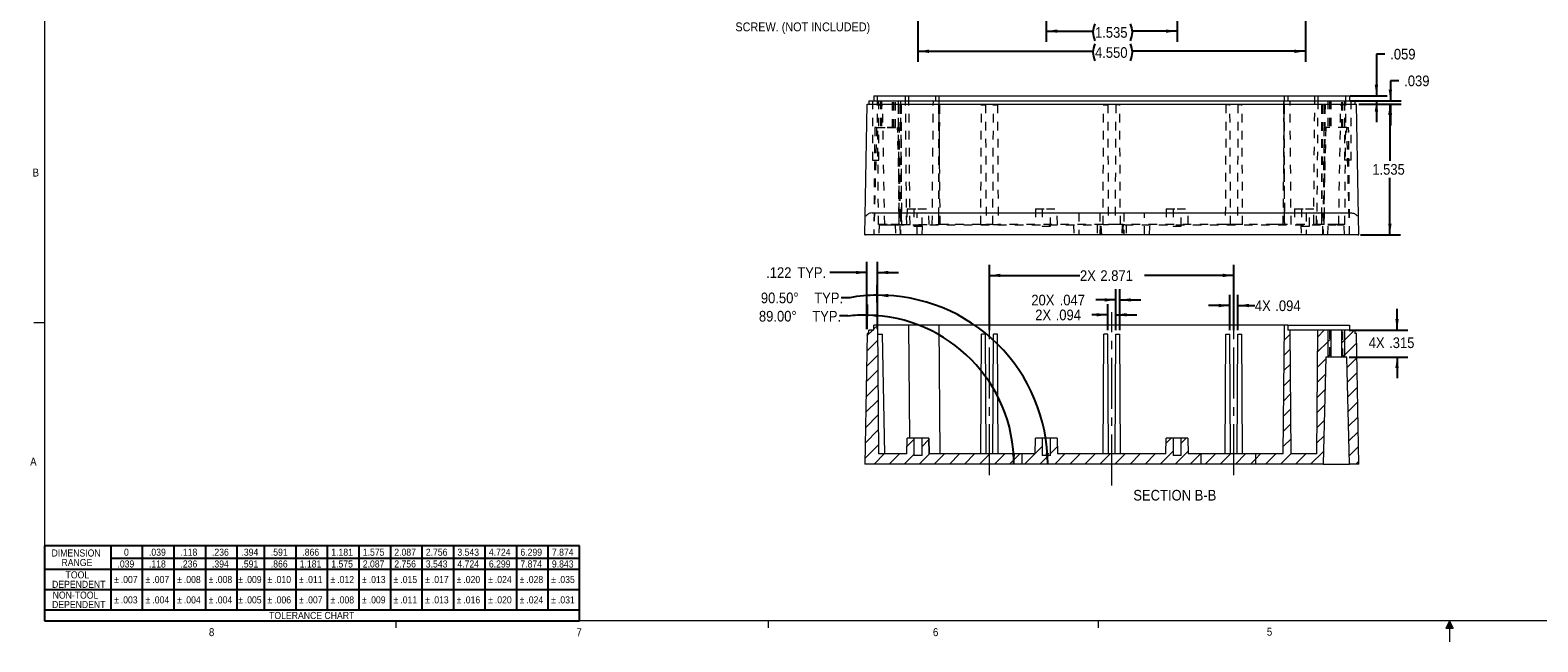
# Model space of a CAD drawing. Header units: inches. Extents: x 0.3 to 33.9, y 0.2 to 21.7.
# Tile 1 of 15: x 0.3 to 18.1, y 0.2 to 7.4. Entities that reach past the tile are written whole.
import ezdxf

# ---------------------------------------------------------------- set-up
doc = ezdxf.new("R2010")
doc.units = ezdxf.units.IN
doc.header["$MEASUREMENT"] = 0
for name, pattern in [('SLD-Center', [0.75, 0.6, -0.05, 0.05, -0.05]), ('SLD-Dashed', [0.075, 0.05, -0.025]), ('SLD-Solid', [0])]:
    doc.linetypes.add(name, pattern=pattern)
doc.layers.add('SLD-0', color=7, linetype='SLD-Solid')
doc.styles.add('SLDTEXTSTYLE1', font='GOTHIC.TTF', dxfattribs={"width": 0.913})
doc.dimstyles.new('SLDDIMSTYLE1', dxfattribs={"dimtxt": 0.125, "dimasz": 0.13, "dimexe": 0, "dimexo": 0.0625, "dimgap": 0.03125, "dimtad": 0, "dimtih": 1, "dimtoh": 1, "dimdec": 3, "dimrnd": 1e-09, "dimzin": 12, "dimdsep": 46, "dimtxsty": 'SLDTEXTSTYLE1', "dimsah": 1, "dimcen": 0.09, "dimadec": 0, "dimazin": 3, "dimtfac": 1, "dimtdec": 3, "dimtofl": 0, "dimtmove": 0, "dimatfit": 3, "dimfxl": 0, "dimfrac": 2, "dimtolj": 1, "dimtzin": 12, "dimarcsym": 0})
doc.dimstyles.new('SLDDIMSTYLE12', dxfattribs={"dimtxt": 0.125, "dimasz": 0.13, "dimexe": 0, "dimexo": 0.0625, "dimgap": 0.03125, "dimtad": 0, "dimtih": 1, "dimtoh": 1, "dimdec": 4, "dimzin": 4, "dimdsep": 46, "dimtxsty": 'SLDTEXTSTYLE1', "dimsah": 1, "dimcen": 0.09, "dimazin": 1, "dimtfac": 1, "dimtofl": 0, "dimtmove": 0, "dimatfit": 3, "dimfxl": 0, "dimfrac": 2, "dimtolj": 1, "dimtzin": 12, "dimarcsym": 0})
doc.dimstyles.new('SLDDIMSTYLE4', dxfattribs={"dimtxt": 0.125, "dimasz": 0.13, "dimexe": 0, "dimexo": 0.0625, "dimgap": 0.03125, "dimtad": 0, "dimtih": 1, "dimtoh": 1, "dimdec": 3, "dimrnd": 1e-09, "dimzin": 12, "dimdsep": 46, "dimtxsty": 'SLDTEXTSTYLE1', "dimsah": 1, "dimcen": 0.09, "dimadec": 0, "dimazin": 3, "dimtfac": 1, "dimtdec": 3, "dimtmove": 0, "dimatfit": 0, "dimfxl": 0, "dimfrac": 2, "dimtolj": 1, "dimtzin": 12, "dimarcsym": 0})
doc.dimstyles.new('SLDDIMSTYLE8', dxfattribs={"dimtxt": 0.125, "dimasz": 0.13, "dimexe": 0, "dimexo": 0.0625, "dimgap": 0.03125, "dimtad": 0, "dimtih": 1, "dimtoh": 1, "dimdec": 3, "dimrnd": 1e-09, "dimzin": 4, "dimdsep": 46, "dimtxsty": 'SLDTEXTSTYLE1', "dimsah": 1, "dimcen": 0.09, "dimadec": 0, "dimazin": 1, "dimtfac": 1, "dimtdec": 3, "dimtofl": 0, "dimtmove": 0, "dimatfit": 3, "dimfxl": 0, "dimfrac": 2, "dimtolj": 1, "dimtzin": 12, "dimarcsym": 0})

# ---------------------------------------------------------------- blocks, each defined once
blk = doc.blocks.new('SW_TABLEANNOTATION_1')
at = {"layer": 'SLD-0', "color": 0}
for p, q in [((0, 0), (0, -0.88)), ((6.283, 0), (0, 0)), ((0.779, 0), (0.779, -0.751)), ((1.149, 0), (1.149, -0.751)), ((1.52, 0), (1.52, -0.751)), ((1.89, 0), (1.89, -0.751)), ((2.26, 0), (2.26, -0.751)), ((2.581, 0), (2.581, -0.751)), ((2.951, 0), (2.951, -0.751)), ((3.321, 0), (3.321, -0.751)), ((3.691, 0), (3.691, -0.751)), ((4.062, 0), (4.062, -0.751)), ((4.432, 0), (4.432, -0.751)), ((4.802, 0), (4.802, -0.751)), ((5.172, 0), (5.172, -0.751)), ((5.542, 0), (5.542, -0.751)), ((5.913, 0), (5.913, -0.751)), ((6.283, -0.88), (6.283, 0)), ((0.779, -0.145), (6.283, -0.145)), ((0, -0.275), (6.283, -0.275)), ((0, -0.513), (6.283, -0.513)), ((0, -0.751), (6.283, -0.751)), ((0, -0.88), (6.283, -0.88))]:
    blk.add_line(p, q, dxfattribs=at)
at = {"layer": 'SLD-0', "color": 0, "attachment_point": 1, "style": 'SLDTEXTSTYLE1'}
for s, insert, char_height in [('DIMENSION ', (0.083, -0.042), 0.0833), ('RANGE', (0.2, -0.154), 0.0833), ('.039', (0.857, -0.171), 0.0833), ('0', (0.934, -0.033), 0.0833), ('.039', (1.227, -0.033), 0.0833), ('.118', (1.227, -0.171), 0.0833), ('.118', (1.597, -0.033), 0.0833), ('.236', (1.597, -0.171), 0.0833), ('.236', (1.967, -0.033), 0.0833), ('.394', (1.967, -0.171), 0.0833), ('.394', (2.313, -0.033), 0.0833), ('.591', (2.313, -0.171), 0.0833), ('.591', (2.658, -0.033), 0.0833), ('.866', (2.658, -0.171), 0.0833), ('1.181', (2.997, -0.171), 0.0833), ('.866', (3.028, -0.033), 0.0833), ('1.181', (3.368, -0.033), 0.0833), ('1.575', (3.368, -0.171), 0.0833), ('2.087', (3.738, -0.171), 0.0833), ('1.575', (3.738, -0.033), 0.0833), ('2.087', (4.108, -0.033), 0.0833), ('2.756', (4.108, -0.171), 0.0833), ('3.543', (4.478, -0.171), 0.0833), ('2.756', (4.478, -0.033), 0.0833), ('4.724', (4.849, -0.171), 0.0833), ('3.543', (4.849, -0.033), 0.0833), ('4.724', (5.219, -0.033), 0.0833), ('6.299', (5.219, -0.171), 0.0833), ('6.299', (5.589, -0.033), 0.0833), ('7.874', (5.589, -0.171), 0.0833), ('9.843', (5.959, -0.171), 0.0833), ('7.874', (5.959, -0.033), 0.0833), ('TOOL ', (0.248, -0.299), 0.0833), ('%%p', (0.817, -0.354), 0.0833), ('.007', (0.896, -0.354), 0.0833), ('%%p', (1.187, -0.354), 0.0833), ('.007', (1.267, -0.354), 0.0833), ('%%p', (1.557, -0.354), 0.0833), ('.008', (1.637, -0.354), 0.0833), ('%%p', (1.928, -0.354), 0.0833), ('.008', (2.007, -0.354), 0.0833), ('%%p', (2.273, -0.354), 0.0833), ('.009', (2.352, -0.354), 0.0833), ('%%p', (2.618, -0.354), 0.0833), ('.010', (2.698, -0.354), 0.0833), ('%%p', (2.989, -0.354), 0.0833), ('.011', (3.068, -0.354), 0.0833), ('%%p', (3.359, -0.354), 0.0833), ('.012', (3.438, -0.354), 0.0833), ('%%p', (3.729, -0.354), 0.0833), ('.013', (3.808, -0.354), 0.0833), ('%%p', (4.099, -0.354), 0.0833), ('.015', (4.179, -0.354), 0.0833), ('%%p', (4.469, -0.354), 0.0833), ('.017', (4.549, -0.354), 0.0833), ('%%p', (4.84, -0.354), 0.0833), ('.020', (4.919, -0.354), 0.0833), ('%%p', (5.21, -0.354), 0.0833), ('.024', (5.289, -0.354), 0.0833), ('%%p', (5.58, -0.354), 0.0833), ('.028', (5.659, -0.354), 0.0833), ('%%p', (5.95, -0.354), 0.0833), ('.035', (6.03, -0.354), 0.0833), ('DEPENDENT', (0.089, -0.41), 0.0833), ('DEPENDENT', (0.089, -0.648), 0.0833), ('NON-TOOL ', (0.096, -0.537), 0.0833), ('%%p', (0.817, -0.593), 0.0833), ('.003', (0.896, -0.593), 0.0833), ('%%p', (1.187, -0.593), 0.0833), ('.004', (1.267, -0.593), 0.0833), ('%%p', (1.557, -0.593), 0.0833), ('.004', (1.637, -0.593), 0.0833), ('%%p', (1.928, -0.593), 0.0833), ('.004', (2.007, -0.593), 0.0833), ('%%p', (2.273, -0.593), 0.0833), ('.005', (2.352, -0.593), 0.0833), ('%%p', (2.618, -0.593), 0.0833), ('.006', (2.698, -0.593), 0.0833), ('%%p', (2.989, -0.593), 0.0833), ('.007', (3.068, -0.593), 0.0833), ('%%p', (3.359, -0.593), 0.0833), ('.008', (3.438, -0.593), 0.0833), ('%%p', (3.729, -0.593), 0.0833), ('.009', (3.808, -0.593), 0.0833), ('%%p', (4.099, -0.593), 0.0833), ('.011', (4.179, -0.593), 0.0833), ('%%p', (4.469, -0.593), 0.0833), ('.013', (4.549, -0.593), 0.0833), ('%%p', (4.84, -0.593), 0.0833), ('.016', (4.919, -0.593), 0.0833), ('%%p', (5.21, -0.593), 0.0833), ('.020', (5.289, -0.593), 0.0833), ('%%p', (5.58, -0.593), 0.0833), ('.024', (5.659, -0.593), 0.0833), ('%%p', (5.95, -0.593), 0.0833), ('.031', (6.03, -0.593), 0.0833), ('TOLERANCE CHART', (2.638, -0.776), 0.08333)]:
    blk.add_mtext(s, dxfattribs=dict(at, insert=insert, char_height=char_height))
blk = doc.blocks.new('*D28')
at = {"layer": 'SLD-0'}
for p, q in [((12.281, 9.526), (12.281, 7.267)), ((13.816, 9.526), (13.816, 7.267)), ((12.281, 7.392), (12.829, 7.392)), ((13.816, 7.392), (13.292, 7.392))]:
    blk.add_line(p, q, dxfattribs=at)
for centre, start, end in [((13.051, 7.379), 153.4349, 206.5651), ((13.07, 7.379), 333.4349, 26.5651)]:
    blk.add_arc(centre, 0.222, start, end, dxfattribs=at)
for points in [[(12.281, 7.392), (12.411, 7.372), (12.411, 7.412)], [(13.816, 7.392), (13.686, 7.412), (13.686, 7.372)]]:
    blk.add_solid(points, dxfattribs=at)
at = {"layer": 'SLD-0', "insert": (12.853, 7.439, -0.69), "char_height": 0.125, "attachment_point": 1, "style": 'SLDTEXTSTYLE1'}
blk.add_mtext('1.535', dxfattribs=at)
blk = doc.blocks.new('*D32')
at = {"layer": 'SLD-0'}
for p, q in [((10.774, 9.222), (10.774, 7.03)), ((15.324, 9.222), (15.324, 7.03)), ((10.774, 7.155), (12.829, 7.155)), ((15.324, 7.155), (13.292, 7.155))]:
    blk.add_line(p, q, dxfattribs=at)
for centre, start, end in [((13.051, 7.143), 153.4349, 206.5651), ((13.07, 7.143), 333.4349, 26.5651)]:
    blk.add_arc(centre, 0.222, start, end, dxfattribs=at)
for points in [[(10.774, 7.155), (10.904, 7.135), (10.904, 7.175)], [(15.324, 7.155), (15.194, 7.175), (15.194, 7.135)]]:
    blk.add_solid(points, dxfattribs=at)
at = {"layer": 'SLD-0', "insert": (12.853, 7.203, -0.69), "char_height": 0.125, "attachment_point": 1, "style": 'SLDTEXTSTYLE1'}
blk.add_mtext('4.550', dxfattribs=at)
blk = doc.blocks.new('SW_NOTE_5')
at = {"layer": 'SLD-0', "color": 0, "char_height": 0.10417, "attachment_point": 3, "style": 'SLDTEXTSTYLE1'}
for s, insert in [('4X PCB MOUNTING BOSSES ACCEPT ', (-0.01, 0.329)), ('A M3 OR #4 THREAD FORMING ', (-0.028, 0.19)), ('SCREW. (NOT INCLUDED)', (-0.04, 0.051))]:
    blk.add_mtext(s, dxfattribs=dict(at, insert=insert))
blk = doc.blocks.new('*D57')
at = {"layer": 'SLD-0'}
for p, q in [((15.972, 6.535), (16.441, 6.535)), ((16.316, 6.535), (16.316, 5.867)), ((16.316, 5), (16.316, 5.67)), ((15.972, 5), (16.441, 5))]:
    blk.add_line(p, q, dxfattribs=at)
for points in [[(16.316, 6.535), (16.296, 6.405), (16.336, 6.405)], [(16.316, 5), (16.336, 5.13), (16.296, 5.13)]]:
    blk.add_solid(points, dxfattribs=at)
at = {"layer": 'SLD-0', "insert": (16.109, 5.83), "char_height": 0.125, "attachment_point": 1, "style": 'SLDTEXTSTYLE1'}
blk.add_mtext('1.535', dxfattribs=at)
blk = doc.blocks.new('*D58')
at = {"layer": 'SLD-0'}
for p, q in [((16.422, 6.809), (16.322, 6.809)), ((16.322, 6.809), (16.322, 6.574)), ((15.953, 6.574), (16.447, 6.574)), ((15.953, 6.535), (16.447, 6.535)), ((16.322, 6.535), (16.322, 6.285))]:
    blk.add_line(p, q, dxfattribs=at)
for points in [[(16.322, 6.574), (16.342, 6.704), (16.302, 6.704)], [(16.322, 6.535), (16.302, 6.405), (16.342, 6.405)]]:
    blk.add_solid(points, dxfattribs=at)
at = {"layer": 'SLD-0', "insert": (16.484, 6.87), "char_height": 0.125, "attachment_point": 1, "style": 'SLDTEXTSTYLE1'}
blk.add_mtext('.039', dxfattribs=at)
blk = doc.blocks.new('*D59')
at = {"layer": 'SLD-0'}
for p, q in [((16.258, 7.123), (16.158, 7.123)), ((16.158, 7.123), (16.158, 6.633)), ((15.85, 6.633), (16.283, 6.633)), ((15.85, 6.574), (16.283, 6.574)), ((16.158, 6.574), (16.158, 6.324))]:
    blk.add_line(p, q, dxfattribs=at)
for points in [[(16.158, 6.633), (16.178, 6.763), (16.138, 6.763)], [(16.158, 6.574), (16.138, 6.444), (16.178, 6.444)]]:
    blk.add_solid(points, dxfattribs=at)
at = {"layer": 'SLD-0', "insert": (16.32, 7.184), "char_height": 0.125, "attachment_point": 1, "style": 'SLDTEXTSTYLE1'}
blk.add_mtext('.059', dxfattribs=at)
blk = doc.blocks.new('*D60')
at = {"layer": 'SLD-0'}
for p, q in [((11.613, 3.88), (11.613, 4.647)), ((14.484, 3.88), (14.484, 4.647)), ((11.613, 4.522), (12.676, 4.522)), ((14.484, 4.522), (13.433, 4.522))]:
    blk.add_line(p, q, dxfattribs=at)
for points in [[(11.613, 4.522), (11.743, 4.502), (11.743, 4.542)], [(14.484, 4.522), (14.354, 4.542), (14.354, 4.502)]]:
    blk.add_solid(points, dxfattribs=at)
at = {"layer": 'SLD-0', "char_height": 0.125, "attachment_point": 1, "style": 'SLDTEXTSTYLE1'}
for s, insert in [('2X ', (12.676, 4.582, -4.126)), ('2.871', (12.916, 4.582, -4.126))]:
    blk.add_mtext(s, dxfattribs=dict(at, insert=insert))
blk = doc.blocks.new('*D61')
at = {"layer": 'SLD-0'}
for p, q in [((13.096, 3.88), (13.096, 4.359)), ((13.143, 3.88), (13.143, 4.359)), ((13.096, 4.234), (12.862, 4.234)), ((13.143, 4.234), (13.393, 4.234))]:
    blk.add_line(p, q, dxfattribs=at)
for points in [[(13.096, 4.234), (12.966, 4.254), (12.966, 4.214)], [(13.143, 4.234), (13.273, 4.214), (13.273, 4.254)]]:
    blk.add_solid(points, dxfattribs=at)
at = {"layer": 'SLD-0', "char_height": 0.125, "attachment_point": 1, "style": 'SLDTEXTSTYLE1'}
for s, insert in [('20X ', (12.105, 4.295, -4.126)), ('.047', (12.438, 4.295, -4.126))]:
    blk.add_mtext(s, dxfattribs=dict(at, insert=insert))
blk = doc.blocks.new('*D62')
at = {"layer": 'SLD-0'}
for p, q in [((13.002, 3.88), (13.002, 4.184)), ((13.096, 3.88), (13.096, 4.184)), ((13.002, 4.059), (12.816, 4.059)), ((13.096, 4.059), (13.346, 4.059))]:
    blk.add_line(p, q, dxfattribs=at)
for points in [[(13.002, 4.059), (12.872, 4.079), (12.872, 4.039)], [(13.096, 4.059), (13.226, 4.039), (13.226, 4.079)]]:
    blk.add_solid(points, dxfattribs=at)
at = {"layer": 'SLD-0', "char_height": 0.125, "attachment_point": 1, "style": 'SLDTEXTSTYLE1'}
for s, insert in [('2X ', (12.151, 4.12, -4.066)), ('.094', (12.391, 4.12, -4.066))]:
    blk.add_mtext(s, dxfattribs=dict(at, insert=insert))
blk = doc.blocks.new('*D63')
at = {"layer": 'SLD-0'}
for p, q in [((14.437, 3.88), (14.437, 4.293)), ((14.532, 3.88), (14.532, 4.293)), ((14.437, 4.168), (14.187, 4.168)), ((14.532, 4.168), (14.73, 4.168))]:
    blk.add_line(p, q, dxfattribs=at)
for points in [[(14.437, 4.168), (14.307, 4.188), (14.307, 4.148)], [(14.532, 4.168), (14.662, 4.148), (14.662, 4.188)]]:
    blk.add_solid(points, dxfattribs=at)
at = {"layer": 'SLD-0', "char_height": 0.125, "attachment_point": 1, "style": 'SLDTEXTSTYLE1'}
for s, insert in [('4X ', (14.73, 4.228, -4.126)), ('.094', (14.97, 4.228, -4.126))]:
    blk.add_mtext(s, dxfattribs=dict(at, insert=insert))
blk = doc.blocks.new('*D64')
at = {"layer": 'SLD-0'}
for p, q in [((16.4, 3.878), (16.4, 4.128)), ((15.836, 3.878), (16.525, 3.878)), ((15.836, 3.563), (16.525, 3.563)), ((16.4, 3.563), (16.4, 3.313))]:
    blk.add_line(p, q, dxfattribs=at)
for points in [[(16.4, 3.878), (16.42, 4.008), (16.38, 4.008)], [(16.4, 3.563), (16.38, 3.433), (16.42, 3.433)]]:
    blk.add_solid(points, dxfattribs=at)
at = {"layer": 'SLD-0', "char_height": 0.125, "attachment_point": 1, "style": 'SLDTEXTSTYLE1'}
for s, insert in [('4X ', (16.067, 3.793, 0.122)), ('.315', (16.307, 3.793, 0.122))]:
    blk.add_mtext(s, dxfattribs=dict(at, insert=insert))
blk = doc.blocks.new('*D65')
at = {"layer": 'SLD-0'}
for p, q in [((9.973, 4.259), (9.873, 4.259)), ((10.297, 3.987), (10.293, 4.413))]:
    blk.add_line(p, q, dxfattribs=at)
for start, end in [(90.5, 99.8126), (0, 90.5)]:
    blk.add_arc((10.312, 2.304), 1.985, start, end, dxfattribs=at)
for points in [[(10.294, 4.288), (10.424, 4.265), (10.425, 4.305)], [(12.296, 2.304), (12.312, 2.434), (12.272, 2.433)]]:
    blk.add_solid(points, dxfattribs=at)
at = {"layer": 'SLD-0', "char_height": 0.125, "attachment_point": 1, "style": 'SLDTEXTSTYLE1'}
for s, insert in [('90.50°', (8.929, 4.32, 0.122)), (' TYP.', (9.513, 4.32, 0.122))]:
    blk.add_mtext(s, dxfattribs=dict(at, insert=insert))
blk = doc.blocks.new('*D66')
at = {"layer": 'SLD-0'}
for p, q in [((10.176, 3.889), (10.181, 4.181)), ((9.951, 4.045), (9.851, 4.045))]:
    blk.add_line(p, q, dxfattribs=at)
for start, end in [(89, 96.4839), (0, 89)]:
    blk.add_arc((10.149, 2.304), 1.752, start, end, dxfattribs=at)
for points in [[(10.179, 4.056), (10.308, 4.029), (10.31, 4.069)], [(11.901, 2.304), (11.916, 2.434), (11.876, 2.433)]]:
    blk.add_solid(points, dxfattribs=at)
at = {"layer": 'SLD-0', "char_height": 0.125, "attachment_point": 1, "style": 'SLDTEXTSTYLE1'}
for s, insert in [('89.00°', (8.906, 4.105, 0.122)), (' TYP.', (9.49, 4.105, 0.122))]:
    blk.add_mtext(s, dxfattribs=dict(at, insert=insert))
blk = doc.blocks.new('*D67')
at = {"layer": 'SLD-0'}
for p, q in [((10.175, 3.889), (10.175, 4.681)), ((10.297, 3.889), (10.297, 4.681)), ((10.175, 4.556), (9.737, 4.556)), ((10.297, 4.556), (10.547, 4.556))]:
    blk.add_line(p, q, dxfattribs=at)
for points in [[(10.175, 4.556), (10.045, 4.576), (10.045, 4.536)], [(10.297, 4.556), (10.427, 4.536), (10.427, 4.576)]]:
    blk.add_solid(points, dxfattribs=at)
at = {"layer": 'SLD-0', "char_height": 0.125, "attachment_point": 1, "style": 'SLDTEXTSTYLE1'}
for s, insert in [('.122', (8.991, 4.617)), (' TYP.', (9.314, 4.617))]:
    blk.add_mtext(s, dxfattribs=dict(at, insert=insert))

msp = doc.modelspace()

# ---------------------------------------------------------------- hatches: boundary and pattern name
at = {"linetype": 'SLD-Solid', "lineweight": 0}
h = msp.add_hatch(dxfattribs=at)
h.set_pattern_fill('ANSI31', style=0)
edge = h.paths.add_edge_path(flags=0)
edge.add_line((10.1487, 2.30378), (10.77249, 2.30378))
edge.add_line((10.77249, 2.30378), (10.77249, 2.40582))
edge.add_line((10.77249, 2.40582), (10.72652, 2.40582))
edge.add_line((10.72652, 2.40582), (10.72652, 2.60882))
edge.add_line((10.72652, 2.60882), (10.6475, 2.60882))
edge.add_spline(control_points=[(10.6475, 2.60882), (10.6461, 2.55513), (10.64469, 2.50143), (10.64328, 2.44774), (10.64308, 2.43976), (10.64287, 2.43177), (10.64266, 2.42378)], knot_values=[0.00237834, 0.00237834, 0.00237834, 0.00237834, 0.00647108, 0.00647108, 0.00647108, 0.00707996, 0.00707996, 0.00707996, 0.00707996], weights=[1, 1, 1, 1, 1, 1, 1], degree=3, periodic=0)
edge.add_line((10.64266, 2.42378), (10.3107, 2.42378))
edge.add_line((10.3107, 2.42378), (10.29749, 3.9372))
edge.add_line((10.29749, 3.9372), (10.25749, 3.9372))
edge.add_line((10.25749, 3.9372), (10.25749, 3.87815))
edge.add_line((10.25749, 3.87815), (10.19518, 3.87815))
edge.add_line((10.19518, 3.87815), (10.19518, 3.83878))
edge.add_line((10.19518, 3.83878), (10.17549, 3.83878))
edge.add_line((10.17549, 3.83878), (10.1487, 2.30378))
h = msp.add_hatch(dxfattribs=at)
h.set_pattern_fill('ANSI31', style=0)
h.paths.add_polyline_path([(15.15618, 2.42378), (15.14349, 3.87815), (15.11649, 3.87815), (15.11649, 3.9372), (15.07649, 3.9372), (15.06328, 2.42378), (14.73844, 2.42378), (14.73844, 2.30378), (15.53049, 2.30378), (15.56347, 3.56315), (15.58649, 3.56315), (15.58649, 3.87815), (15.46949, 3.87815), (15.4568, 2.42378)], flags=0)
h = msp.add_hatch(dxfattribs=at)
h.set_pattern_fill('ANSI31', style=0)
h.paths.add_polyline_path([(15.62153, 3.87815), (15.58649, 3.87815), (15.58649, 3.56315), (15.62153, 3.56315)], flags=0)
h = msp.add_hatch(dxfattribs=at)
h.set_pattern_fill('ANSI31', style=0)
h.paths.add_polyline_path([(15.75145, 3.56315), (15.78649, 3.56315), (15.78649, 3.87815), (15.75145, 3.87815)], flags=0)
h = msp.add_hatch(dxfattribs=at)
h.set_pattern_fill('ANSI31', style=0)
h.paths.add_polyline_path([(15.94928, 2.30378), (15.92249, 3.83878), (15.90281, 3.83878), (15.90281, 3.87815), (15.78649, 3.87815), (15.78649, 3.56315), (15.80951, 3.56315), (15.84249, 2.30378)], flags=0)
h = msp.add_hatch(dxfattribs=at)
h.set_pattern_fill('ANSI31', style=0)
edge = h.paths.add_edge_path(flags=0)
edge.add_line((10.77249, 2.30378), (11.994, 2.30378))
edge.add_line((11.994, 2.30378), (11.994, 2.42378))
edge.add_line((11.994, 2.42378), (10.90532, 2.42378))
edge.add_spline(control_points=[(10.90532, 2.42378), (10.90512, 2.43177), (10.90491, 2.43977), (10.9047, 2.44776), (10.90329, 2.50145), (10.90188, 2.55513), (10.90048, 2.60882)], knot_values=[0.00586168, 0.00586168, 0.00586168, 0.00586168, 0.00647105, 0.00647105, 0.00647105, 0.01056329, 0.01056329, 0.01056329, 0.01056329], weights=[1, 1, 1, 1, 1, 1, 1], degree=3, periodic=0)
edge.add_line((10.90048, 2.60882), (10.82146, 2.60882))
edge.add_line((10.82146, 2.60882), (10.82146, 2.40582))
edge.add_line((10.82146, 2.40582), (10.77249, 2.40582))
edge.add_line((10.77249, 2.40582), (10.77249, 2.30378))
h = msp.add_hatch(dxfattribs=at)
h.set_pattern_fill('ANSI31', style=0)
h.paths.add_polyline_path([(11.994, 2.30378), (12.28149, 2.30378), (12.28149, 2.40582), (12.23399, 2.40582), (12.23399, 2.60882), (12.15499, 2.60882), (12.15015, 2.42378), (11.994, 2.42378)], flags=0)
h = msp.add_hatch(dxfattribs=at)
h.set_pattern_fill('ANSI31', style=0)
h.paths.add_polyline_path([(12.28149, 2.30378), (14.09658, 2.30378), (14.09658, 2.42378), (13.94784, 2.42378), (13.94299, 2.60882), (13.86399, 2.60882), (13.86399, 2.40582), (13.76899, 2.40582), (13.76899, 2.60882), (13.68999, 2.60882), (13.68515, 2.42378), (12.41284, 2.42378), (12.40799, 2.60882), (12.32899, 2.60882), (12.32899, 2.40582), (12.28149, 2.40582)], flags=0)
h = msp.add_hatch(dxfattribs=at)
h.set_pattern_fill('ANSI31', style=0)
h.paths.add_polyline_path([(14.73844, 2.30378), (14.73844, 2.42378), (14.09658, 2.42378), (14.09658, 2.30378)], flags=0)

# ---------------------------------------------------------------- linework, layer by layer
at = {"color": 7, "linetype": 'SLD-Solid', "lineweight": 0}
for p, q in [((0.51583, 21.46397), (0.51583, 0.46397)), ((0.51583, 3.96397), (0.39083, 3.96397)), ((33.51583, 0.46397), (0.51583, 0.46397)), ((4.64083, 0.46397), (4.64083, 0.37917)), ((9.01583, 0.46397), (9.01583, 0.37917)), ((12.89083, 0.46397), (12.89083, 0.37917)), ((17.01583, 0.46397), (16.97385, 0.37835)), ((16.97385, 0.37835), (17.05994, 0.37835)), ((17.01583, 0.46397), (16.98202, 0.37835)), ((17.01583, 0.46397), (17.0015, 0.37835)), ((17.01583, 0.46397), (17.01583, 0.21627)), ((17.01583, 0.46397), (17.05994, 0.37835)), ((17.01583, 0.46397), (17.0389, 0.37835)), ((17.01583, 0.46397), (17.02877, 0.37835))]:
    msp.add_line(p, q, dxfattribs=at)
at = {"color": 7, "linetype": 'SLD-Solid', "lineweight": 15}
for p, q in [((10.19518, 6.57423), (10.19518, 6.53486)), ((10.19518, 6.57423), (10.41149, 6.57423)), ((10.25749, 6.63329), (10.25749, 6.57423)), ((10.25749, 6.63329), (10.41149, 6.63329)), ((10.41149, 6.63329), (10.76149, 6.63329)), ((10.41149, 6.57423), (15.68649, 6.57423)), ((10.76149, 6.63329), (10.98149, 6.63329)), ((10.98149, 6.63329), (10.98149, 6.57423)), ((10.98149, 6.63329), (11.13549, 6.63329)), ((11.13549, 6.63329), (14.96249, 6.63329)), ((14.96249, 6.63329), (15.11649, 6.63329)), ((15.11649, 6.63329), (15.11649, 6.57423)), ((15.11649, 6.63329), (15.33649, 6.63329)), ((15.33649, 6.63329), (15.68649, 6.63329)), ((15.68649, 6.63329), (15.84049, 6.63329)), ((15.68649, 6.57423), (15.90281, 6.57423)), ((15.68649, 6.57423), (15.78649, 6.57423)), ((15.84049, 6.63329), (15.84049, 6.57423)), ((15.90281, 6.57423), (15.90281, 6.53486)), ((10.1487, 4.99986), (10.17549, 6.53486)), ((10.17549, 6.53486), (10.41149, 6.53486)), ((10.41149, 6.53486), (15.68649, 6.53486)), ((15.68649, 6.53486), (15.92249, 6.53486)), ((15.94928, 4.99986), (15.92249, 6.53486)), ((10.23453, 5.25577), (10.36349, 5.25577)), ((10.36349, 5.25577), (10.51195, 5.25577)), ((10.51195, 5.25577), (15.58603, 5.25577)), ((15.58603, 5.25577), (15.73449, 5.25577)), ((15.73449, 5.25577), (15.86345, 5.25577)), ((10.1487, 4.99986), (10.15765, 4.99986)), ((10.32181, 4.99986), (10.15765, 4.99986)), ((10.51195, 4.99986), (10.32181, 4.99986)), ((15.58603, 4.99986), (10.51195, 4.99986)), ((15.77618, 4.99986), (15.58603, 4.99986)), ((15.94033, 4.99986), (15.77618, 4.99986)), ((15.94033, 4.99986), (15.94928, 4.99986)), ((10.25749, 3.87815), (10.25749, 3.9372)), ((10.29749, 3.9372), (10.25749, 3.9372)), ((10.29749, 3.9372), (10.3107, 2.42378)), ((10.41149, 3.9372), (10.29749, 3.9372)), ((10.66749, 3.9372), (10.41149, 3.9372)), ((10.67908, 2.60882), (10.66749, 3.9372)), ((10.76149, 3.9372), (10.66749, 3.9372)), ((11.02149, 3.9372), (10.76149, 3.9372)), ((11.0347, 2.42378), (11.02149, 3.9372)), ((11.13549, 3.9372), (11.02149, 3.9372)), ((14.96249, 3.9372), (11.13549, 3.9372)), ((15.07649, 3.9372), (14.96249, 3.9372)), ((15.06328, 2.42378), (15.07649, 3.9372)), ((15.11649, 3.9372), (15.07649, 3.9372)), ((15.11649, 3.9372), (15.11649, 3.87815)), ((15.11649, 3.9372), (15.33649, 3.9372)), ((15.33649, 3.9372), (15.68649, 3.9372)), ((15.68649, 3.9372), (15.84049, 3.9372)), ((15.84049, 3.9372), (15.84049, 3.87815)), ((10.17549, 3.83878), (10.1487, 2.30378)), ((10.19518, 3.83878), (10.17549, 3.83878)), ((10.19518, 3.83878), (10.19518, 3.87815)), ((10.25749, 3.87815), (10.19518, 3.87815)), ((10.29842, 3.8302), (10.35842, 3.8302)), ((10.38297, 2.42378), (10.35842, 3.8302)), ((11.51139, 2.42378), (11.51925, 3.8302)), ((11.56625, 3.8302), (11.51925, 3.8302)), ((11.5741, 2.42378), (11.56625, 3.8302)), ((11.65288, 2.42378), (11.66074, 3.8302)), ((11.70774, 3.8302), (11.66074, 3.8302)), ((11.71559, 2.42378), (11.70774, 3.8302)), ((12.94689, 2.42378), (12.95475, 3.8302)), ((13.00175, 3.8302), (12.95475, 3.8302)), ((13.0096, 2.42378), (13.00175, 3.8302)), ((13.08838, 2.42378), (13.09624, 3.8302)), ((13.09624, 3.8302), (13.14324, 3.8302)), ((13.15109, 2.42378), (13.14324, 3.8302)), ((14.38239, 2.42378), (14.39025, 3.8302)), ((14.39025, 3.8302), (14.43725, 3.8302)), ((14.4451, 2.42378), (14.43725, 3.8302)), ((14.52388, 2.42378), (14.53174, 3.8302)), ((14.53174, 3.8302), (14.57874, 3.8302)), ((14.58659, 2.42378), (14.57874, 3.8302)), ((15.14349, 3.87815), (15.11649, 3.87815)), ((15.15618, 2.42378), (15.14349, 3.87815)), ((15.33649, 3.87815), (15.14349, 3.87815)), ((15.46949, 3.87815), (15.33649, 3.87815)), ((15.4568, 2.42378), (15.46949, 3.87815)), ((15.58649, 3.87815), (15.46949, 3.87815)), ((15.58649, 3.87815), (15.58649, 3.56315)), ((15.62153, 3.87815), (15.58649, 3.87815)), ((15.62153, 3.87815), (15.62153, 3.56315)), ((15.75145, 3.87815), (15.62153, 3.87815)), ((15.75145, 3.56315), (15.75145, 3.87815)), ((15.78649, 3.87815), (15.75145, 3.87815)), ((15.78649, 3.56315), (15.78649, 3.87815)), ((15.90281, 3.87815), (15.78649, 3.87815)), ((15.90281, 3.87815), (15.90281, 3.83878)), ((15.92249, 3.83878), (15.90281, 3.83878)), ((15.94928, 2.30378), (15.92249, 3.83878)), ((15.56347, 3.56315), (15.53049, 2.30378)), ((15.58649, 3.56315), (15.56347, 3.56315)), ((15.62153, 3.56315), (15.58649, 3.56315)), ((15.75145, 3.56315), (15.62153, 3.56315)), ((15.78649, 3.56315), (15.75145, 3.56315)), ((15.80951, 3.56315), (15.78649, 3.56315)), ((15.84249, 2.30378), (15.80951, 3.56315)), ((10.64266, 2.42378), (10.6475, 2.60882)), ((10.72652, 2.60882), (10.6475, 2.60882)), ((10.72652, 2.60882), (10.72652, 2.40582)), ((10.82146, 2.60882), (10.72652, 2.60882)), ((10.82146, 2.40582), (10.82146, 2.60882)), ((10.90048, 2.60882), (10.82146, 2.60882)), ((10.90048, 2.60882), (10.90532, 2.42378)), ((10.90534, 2.42378), (10.90049, 2.60882)), ((12.15015, 2.42378), (12.15499, 2.60882)), ((12.23399, 2.60882), (12.15499, 2.60882)), ((12.23399, 2.60882), (12.23399, 2.40582)), ((12.32899, 2.60882), (12.23399, 2.60882)), ((12.32899, 2.40582), (12.32899, 2.60882)), ((12.40799, 2.60882), (12.32899, 2.60882)), ((12.40799, 2.60882), (12.41284, 2.42378)), ((13.68515, 2.42378), (13.68999, 2.60882)), ((13.76899, 2.60882), (13.68999, 2.60882)), ((13.76899, 2.60882), (13.76899, 2.40582)), ((13.86399, 2.60882), (13.76899, 2.60882)), ((13.86399, 2.40582), (13.86399, 2.60882)), ((13.94299, 2.60882), (13.86399, 2.60882)), ((13.94299, 2.60882), (13.94784, 2.42378)), ((10.77249, 2.30378), (10.1487, 2.30378)), ((10.64266, 2.42378), (10.3107, 2.42378)), ((10.77249, 2.40582), (10.72652, 2.40582)), ((10.82146, 2.40582), (10.77249, 2.40582)), ((11.994, 2.30378), (10.77249, 2.30378)), ((11.994, 2.42378), (10.90532, 2.42378)), ((11.994, 2.42378), (11.994, 2.30378)), ((12.15015, 2.42378), (11.994, 2.42378)), ((12.28149, 2.30378), (11.994, 2.30378)), ((12.28149, 2.40582), (12.23399, 2.40582)), ((12.32899, 2.40582), (12.28149, 2.40582)), ((14.09658, 2.30378), (12.28149, 2.30378)), ((13.68515, 2.42378), (12.41284, 2.42378)), ((13.86399, 2.40582), (13.76899, 2.40582)), ((14.09658, 2.42378), (13.94784, 2.42378)), ((14.09658, 2.42378), (14.09658, 2.30378)), ((14.73844, 2.42378), (14.09658, 2.42378)), ((14.73844, 2.30378), (14.09658, 2.30378)), ((14.73844, 2.42378), (14.73844, 2.30378)), ((15.06328, 2.42378), (14.73844, 2.42378)), ((15.53049, 2.30378), (14.73844, 2.30378)), ((15.4568, 2.42378), (15.15618, 2.42378)), ((15.53049, 2.30378), (15.84249, 2.30378)), ((15.94928, 2.30378), (15.84249, 2.30378))]:
    msp.add_line(p, q, dxfattribs=at)
at = {"color": 7, "linetype": 'SLD-Dashed', "lineweight": 0}
for p, q in [((10.23849, 6.57423), (10.23849, 5.87423)), ((10.3107, 5.11986), (10.29749, 6.63329)), ((10.31149, 6.57423), (10.31149, 6.25923)), ((10.31149, 6.57423), (10.31149, 6.25923)), ((10.31349, 5.87423), (10.31349, 6.57423)), ((10.33275, 6.57423), (10.33275, 6.25923)), ((10.34653, 6.57423), (10.34653, 6.25923)), ((10.47645, 6.25923), (10.47645, 6.57423)), ((10.49023, 6.25923), (10.49023, 6.57423)), ((10.51149, 6.25923), (10.51149, 6.57423)), ((10.51149, 6.25923), (10.51149, 6.57423)), ((10.53941, 6.57423), (10.55122, 5.22082)), ((10.55122, 5.22082), (10.54401, 6.57423)), ((10.55122, 5.22082), (10.55122, 6.57423)), ((10.56874, 6.57423), (10.58055, 5.22082)), ((10.58055, 5.22082), (10.57182, 6.57423)), ((10.58055, 5.22082), (10.58055, 6.57423)), ((10.62749, 6.57423), (10.62749, 6.63329)), ((10.64118, 5.11986), (10.62849, 6.57423)), ((10.6807, 5.11986), (10.66749, 6.63329)), ((10.9418, 5.11986), (10.95449, 6.57423)), ((11.01972, 5.22082), (11.02682, 6.57423)), ((11.01972, 5.22082), (11.01972, 6.57423)), ((11.01972, 5.22082), (11.03154, 6.57423)), ((11.0347, 5.11986), (11.02149, 6.63329)), ((15.06328, 5.11986), (15.07649, 6.63329)), ((15.06645, 6.57423), (15.07826, 5.22082)), ((15.07826, 5.22082), (15.07117, 6.57423)), ((15.07826, 5.22082), (15.07826, 6.57423)), ((15.15618, 5.11986), (15.14349, 6.57423)), ((15.43049, 6.63329), (15.41728, 5.11986)), ((15.46949, 6.57423), (15.4568, 5.11986)), ((15.47049, 6.63329), (15.47049, 6.57423)), ((15.51743, 5.22082), (15.52616, 6.57423)), ((15.51743, 5.22082), (15.51743, 6.57423)), ((15.51743, 5.22082), (15.52924, 6.57423)), ((15.54676, 5.22082), (15.55397, 6.57423)), ((15.54676, 5.22082), (15.54676, 6.57423)), ((15.54676, 5.22082), (15.55857, 6.57423)), ((15.58649, 6.57423), (15.58649, 6.25923)), ((15.58649, 6.57423), (15.58649, 6.25923)), ((15.60775, 6.57423), (15.60775, 6.25923)), ((15.62153, 6.57423), (15.62153, 6.25923)), ((15.75145, 6.25923), (15.75145, 6.57423)), ((15.76523, 6.25923), (15.76523, 6.57423)), ((15.78449, 6.57423), (15.78449, 5.87423)), ((15.78649, 6.25923), (15.78649, 6.57423)), ((15.78649, 6.25923), (15.78649, 6.57423)), ((15.78728, 5.11986), (15.80049, 6.63329)), ((15.85949, 5.87423), (15.85949, 6.57423)), ((10.29842, 6.52629), (10.35842, 6.52629)), ((10.38297, 5.11986), (10.35842, 6.52629)), ((11.51139, 5.11986), (11.51925, 6.52629)), ((11.51925, 6.52629), (11.56625, 6.52629)), ((11.56625, 6.52629), (11.5741, 5.11986)), ((11.65288, 5.11986), (11.66074, 6.52629)), ((11.66074, 6.52629), (11.70774, 6.52629)), ((11.70774, 6.52629), (11.71559, 5.11986)), ((12.94689, 5.11986), (12.95475, 6.52629)), ((12.95475, 6.52629), (13.00175, 6.52629)), ((13.00175, 6.52629), (13.0096, 5.11986)), ((13.09624, 6.52629), (13.08838, 5.11986)), ((13.14324, 6.52629), (13.09624, 6.52629)), ((13.15109, 5.11986), (13.14324, 6.52629)), ((14.39025, 6.52629), (14.38239, 5.11986)), ((14.43725, 6.52629), (14.39025, 6.52629)), ((14.4451, 5.11986), (14.43725, 6.52629)), ((14.53174, 6.52629), (14.52388, 5.11986)), ((14.57874, 6.52629), (14.53174, 6.52629)), ((14.58659, 5.11986), (14.57874, 6.52629)), ((15.71501, 5.11986), (15.73956, 6.52629)), ((15.79956, 6.52629), (15.73956, 6.52629)), ((10.28847, 6.25923), (10.25549, 4.99986)), ((10.26648, 6.25923), (10.25549, 4.99986)), ((10.28847, 6.25923), (10.26648, 6.25923)), ((10.28847, 6.25923), (10.41149, 6.25923)), ((10.41149, 6.25923), (10.53451, 6.25923)), ((10.51149, 6.25923), (10.41149, 6.25923)), ((10.5565, 6.25923), (10.53451, 6.25923)), ((10.56749, 4.99986), (10.53451, 6.25923)), ((10.56749, 4.99986), (10.5565, 6.25923)), ((15.56347, 6.25923), (15.53049, 4.99986)), ((15.54148, 6.25923), (15.53049, 4.99986)), ((15.54148, 6.25923), (15.56347, 6.25923)), ((15.80951, 6.25923), (15.56347, 6.25923)), ((15.80951, 6.25923), (15.8315, 6.25923)), ((15.84249, 4.99986), (15.80951, 6.25923)), ((15.84249, 4.99986), (15.8315, 6.25923)), ((10.23849, 5.87423), (10.31349, 5.87423)), ((15.85949, 5.87423), (15.78449, 5.87423)), ((10.56868, 5.25577), (10.56868, 4.99986)), ((10.58253, 5.11986), (10.58055, 5.22082)), ((10.64749, 5.3049), (10.64265, 5.11986)), ((10.64749, 5.3049), (10.77399, 5.3049)), ((10.72649, 5.3049), (10.72649, 5.1019)), ((10.76553, 4.99986), (10.76553, 5.25577)), ((10.77399, 5.3049), (10.90049, 5.3049)), ((10.82149, 5.1019), (10.82149, 5.3049)), ((10.90534, 5.11986), (10.90049, 5.3049)), ((12.15499, 5.3049), (12.15015, 5.11986)), ((12.15499, 5.3049), (12.28149, 5.3049)), ((12.23399, 5.3049), (12.23399, 5.1019)), ((12.28149, 5.3049), (12.40799, 5.3049)), ((12.32899, 5.1019), (12.32899, 5.3049)), ((12.41284, 5.11986), (12.40799, 5.3049)), ((12.66316, 5.25577), (12.66316, 4.99986)), ((12.90829, 5.25577), (12.90829, 4.99986)), ((13.18969, 5.25577), (13.18969, 4.99986)), ((13.43482, 4.99986), (13.43482, 5.25577)), ((13.68999, 5.3049), (13.68515, 5.11986)), ((13.68999, 5.3049), (13.81649, 5.3049)), ((13.76899, 5.3049), (13.76899, 5.1019)), ((13.81649, 5.3049), (13.94299, 5.3049)), ((13.86399, 5.1019), (13.86399, 5.3049)), ((13.94784, 5.11986), (13.94299, 5.3049)), ((15.19749, 5.3049), (15.19265, 5.11986)), ((15.19749, 5.3049), (15.32399, 5.3049)), ((15.27649, 5.3049), (15.27649, 5.1019)), ((15.32399, 5.3049), (15.45049, 5.3049)), ((15.33246, 5.25577), (15.33246, 4.99986)), ((15.37149, 5.1019), (15.37149, 5.3049)), ((15.45534, 5.11986), (15.45049, 5.3049)), ((15.51545, 5.11986), (15.51743, 5.22082)), ((15.52931, 4.99986), (15.52931, 5.25577)), ((10.41149, 5.11986), (10.3107, 5.11986)), ((10.31742, 5.11797), (10.31536, 4.99986)), ((10.31869, 5.11797), (10.31742, 5.11797)), ((10.31869, 5.11797), (10.39986, 5.11797)), ((10.39986, 5.11797), (10.51195, 5.11797)), ((10.55378, 5.11986), (10.41149, 5.11986)), ((10.50756, 5.11797), (10.50962, 4.99986)), ((10.51195, 5.11797), (12.8953, 5.11797)), ((10.55378, 5.11986), (10.58253, 5.11986)), ((10.58253, 5.11986), (11.01711, 5.11986)), ((10.72649, 5.1019), (10.77399, 5.1019)), ((10.77399, 5.1019), (10.82149, 5.1019)), ((10.82458, 4.99986), (10.82664, 5.11797)), ((11.0347, 5.11986), (11.01711, 5.11986)), ((11.13549, 5.11986), (11.0347, 5.11986)), ((11.51139, 5.11986), (11.13549, 5.11986)), ((11.51139, 5.11986), (11.5741, 5.11986)), ((11.65288, 5.11986), (11.5741, 5.11986)), ((11.65288, 5.11986), (11.71559, 5.11986)), ((12.94689, 5.11986), (11.71559, 5.11986)), ((12.23399, 5.1019), (12.28149, 5.1019)), ((12.28149, 5.1019), (12.32899, 5.1019)), ((12.60205, 5.11797), (12.60411, 4.99986)), ((12.87817, 5.11797), (12.87909, 4.99986)), ((12.92158, 4.9999), (12.91551, 5.11801)), ((12.93131, 4.9999), (12.92454, 5.11801)), ((12.94689, 5.11986), (13.0096, 5.11986)), ((13.08838, 5.11986), (13.0096, 5.11986)), ((13.15109, 5.11986), (13.08838, 5.11986)), ((14.38239, 5.11986), (13.15109, 5.11986)), ((13.17327, 5.11801), (13.1667, 4.99991)), ((13.18246, 5.11801), (13.17633, 4.9999)), ((13.20268, 5.11797), (15.58603, 5.11797)), ((13.21982, 5.11797), (13.21889, 4.99986)), ((13.49387, 4.99986), (13.49593, 5.11797)), ((13.76899, 5.1019), (13.81649, 5.1019)), ((13.81649, 5.1019), (13.86399, 5.1019)), ((14.4451, 5.11986), (14.38239, 5.11986)), ((14.52388, 5.11986), (14.4451, 5.11986)), ((14.58659, 5.11986), (14.52388, 5.11986)), ((14.96249, 5.11986), (14.58659, 5.11986)), ((15.06328, 5.11986), (14.96249, 5.11986)), ((15.08087, 5.11986), (15.06328, 5.11986)), ((15.51545, 5.11986), (15.08087, 5.11986)), ((15.27134, 5.11797), (15.2734, 4.99986)), ((15.27649, 5.1019), (15.32399, 5.1019)), ((15.32399, 5.1019), (15.37149, 5.1019)), ((15.5442, 5.11986), (15.51545, 5.11986)), ((15.68649, 5.11986), (15.5442, 5.11986)), ((15.58603, 5.11797), (15.69813, 5.11797)), ((15.58836, 4.99986), (15.59042, 5.11797)), ((15.78728, 5.11986), (15.68649, 5.11986)), ((15.69813, 5.11797), (15.77929, 5.11797)), ((15.78056, 5.11797), (15.77929, 5.11797)), ((15.78262, 4.99986), (15.78056, 5.11797)), ((15.60775, 3.87815), (15.60775, 3.56315)), ((15.76523, 3.56315), (15.76523, 3.87815))]:
    msp.add_line(p, q, dxfattribs=at)
at = {"color": 7, "linetype": 'SLD-Solid', "lineweight": 15}
for points in [[(10.23453, 5.25577), (10.22535, 5.25577), (10.21701, 5.25418), (10.20173, 5.24938), (10.19479, 5.24612), (10.18265, 5.2388), (10.17737, 5.23473), (10.17053, 5.22829), (10.16843, 5.22609), (10.1646, 5.22163), (10.16285, 5.21934), (10.16131, 5.21709)], [(15.86345, 5.25577), (15.87263, 5.25577), (15.88098, 5.25418), (15.89625, 5.24938), (15.90319, 5.24612), (15.91533, 5.2388), (15.92061, 5.23473), (15.92745, 5.22829), (15.92955, 5.22609), (15.93338, 5.22163), (15.93513, 5.21934), (15.93667, 5.21709)]]:
    msp.add_open_spline(points, degree=3, knots=[0, 0, 0, 0, 0.25, 0.25, 0.5, 0.5, 0.75, 0.75, 0.875, 0.875, 1, 1, 1, 1], dxfattribs=at)
at = {"color": 7, "linetype": 'SLD-Dashed', "lineweight": 0}
for points in [[(10.55378, 5.11986), (10.55294, 5.15352), (10.55208, 5.18717), (10.55122, 5.22082)], [(11.01711, 5.11986), (11.01797, 5.15352), (11.01884, 5.18717), (11.01972, 5.22082)], [(15.08087, 5.11986), (15.08001, 5.15352), (15.07914, 5.18717), (15.07826, 5.22082)], [(15.5442, 5.11986), (15.54504, 5.15352), (15.5459, 5.18717), (15.54676, 5.22082)]]:
    msp.add_open_spline(points, degree=3, dxfattribs=at)
for points, knots in [([(12.91475, 5.11797), (12.91482, 5.11797), (12.91509, 5.11797), (12.9133, 5.11797), (12.90953, 5.11797), (12.90402, 5.11797), (12.89898, 5.11797), (12.89604, 5.11797), (12.8953, 5.11797)], [0, 0, 0, 0, 0.06886892, 0.28369498, 0.49838247, 0.71312578, 0.92810174, 1, 1, 1, 1]), ([(12.91375, 5.11797), (12.91175, 5.11797), (12.90877, 5.11797), (12.90556, 5.11797), (12.90452, 5.11797)], [0, 0, 0, 0, 0.67397713, 1, 1, 1, 1]), ([(12.92396, 5.11797), (12.92403, 5.11797), (12.92429, 5.11797), (12.92245, 5.11797), (12.91935, 5.11797), (12.9168, 5.11797), (12.91598, 5.11797)], [0, 0, 0, 0, 0.12190762, 0.47675206, 0.8320186, 1, 1, 1, 1]), ([(13.18201, 5.11797), (13.18034, 5.11797), (13.17701, 5.11797), (13.17419, 5.11797), (13.17401, 5.11797), (13.17394, 5.11797)], [0, 0, 0, 0, 0.354634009, 0.709275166, 1, 1, 1, 1]), ([(13.20268, 5.11797), (13.20047, 5.11797), (13.19603, 5.11797), (13.19012, 5.11797), (13.18571, 5.11797), (13.18321, 5.11797), (13.18323, 5.11797), (13.18324, 5.11797)], [0, 0, 0, 0, 0.21489593, 0.42979819, 0.64449249, 0.8589111, 1, 1, 1, 1])]:
    msp.add_open_spline(points, degree=3, knots=knots, dxfattribs=at)
at = {"layer": 'SLD-0', "linetype": 'SLD-Center', "lineweight": 0}
for p, q in [((11.61349, 2.17378), (11.61349, 4.0802)), ((13.04899, 2.05378), (13.04899, 4.08878)), ((14.48449, 2.17378), (14.48449, 4.0802))]:
    msp.add_line(p, q, dxfattribs=at)

# ---------------------------------------------------------------- block references
at = {"layer": 'SLD-0'}
for name, p in [('SW_NOTE_5', (10.25259, 7.44298)), ('SW_TABLEANNOTATION_1', (0.51583, 1.34416))]:
    msp.add_blockref(name, p, dxfattribs=at)

# ---------------------------------------------------------------- texts
at = {"color": 7, "linetype": 'Continuous', "lineweight": 0, "char_height": 0.09375, "attachment_point": 1, "style": 'SLDTEXTSTYLE1'}
for s, insert in [('B', (0.37551, 5.77722)), ('A', (0.34715, 2.38016)), ('8', (2.44708, 0.3773)), ('7', (6.7629, 0.37637)), ('6', (10.94986, 0.3773)), ('5', (14.8709, 0.38259))]:
    msp.add_mtext(s, dxfattribs=dict(at, insert=insert))
at = {"layer": 'SLD-0', "insert": (13.79036, 2.00177), "char_height": 0.125, "attachment_point": 2, "style": 'SLDTEXTSTYLE1'}
msp.add_mtext('SECTION B-B', dxfattribs=at)

# ---------------------------------------------------------------- dimensions: what is measured, and where the dimension line sits
at = {"layer": 'SLD-0'}
for base, p1, p2, text, dimstyle, picture, middle in [((12.28149, 7.3917), (13.81649, 9.57641), (12.28149, 9.57641), '(<>)', 'SLDDIMSTYLE1', '*D28', (13.06062, 7.3917)), ((10.17549, 4.55591), (10.29749, 3.83878), (10.17549, 3.83878), '<> TYP.', 'SLDDIMSTYLE4', '*D67', (9.33253, 4.55591)), ((11.61349, 4.5216), (14.48449, 3.8302), (11.61349, 3.8302), '2X <>', 'SLDDIMSTYLE1', '*D60', (13.05427, 4.5216)), ((13.09624, 4.2342), (13.14324, 3.8302), (13.09624, 3.8302), '20X <>', 'SLDDIMSTYLE4', '*D61', (12.48373, 4.2342)), ((14.53174, 4.16761), (14.43725, 3.8302), (14.53174, 3.8302), '4X <>', 'SLDDIMSTYLE4', '*D63', (15.06219, 4.16761)), ((13.00175, 4.05944), (13.09624, 3.8302), (13.00175, 3.8302), '2X <>', 'SLDDIMSTYLE4', '*D62', (12.48373, 4.05944))]:
    dim = msp.add_linear_dim(base=base, p1=p1, p2=p2, text=text, dimstyle=dimstyle, dxfattribs=at)
    dim.commit()
    dim.dimension.update_dxf_attribs({"geometry": picture, "text_midpoint": middle, "dimtype": 160})
for base, p1, p2, angle, text, dimstyle, picture, middle in [((15.32399, 7.15548), (10.77399, 9.27166), (15.32399, 9.27166), 0, '(<>)', 'SLDDIMSTYLE8', '*D32', (13.06037, 7.15548)), ((16.39955, 3.87815), (15.78649, 3.56315), (15.78649, 3.87815), 90, '4X <>', 'SLDDIMSTYLE4', '*D64', (16.39955, 3.73301))]:
    dim = msp.add_linear_dim(base=base, p1=p1, p2=p2, angle=angle, text=text, dimstyle=dimstyle, dxfattribs=at)
    dim.commit()
    dim.dimension.update_dxf_attribs({"geometry": picture, "text_midpoint": middle, "dimtype": 160})
for base, p1, p2, dimstyle, picture, middle in [((16.15794, 6.63329), (15.80049, 6.57423), (15.80049, 6.63329), 'SLDDIMSTYLE4', '*D59', (16.15794, 7.12297)), ((16.32151, 6.57423), (15.90281, 6.53486), (15.90281, 6.57423), 'SLDDIMSTYLE4', '*D58', (16.32151, 6.80932)), ((16.31619, 4.99986), (15.92249, 6.53486), (15.92249, 4.99986), 'SLDDIMSTYLE1', '*D57', (16.31619, 5.7685))]:
    dim = msp.add_linear_dim(base=base, p1=p1, p2=p2, angle=90, dimstyle=dimstyle, dxfattribs=at)
    dim.commit()
    dim.dimension.update_dxf_attribs({"geometry": picture, "text_midpoint": middle, "dimtype": 160})
for base, line1, line2, picture, middle in [((11.70903, 3.71331), ((10.1487, 2.30378), (15.94928, 2.30378)), ((10.29749, 3.9372), (10.3107, 2.42378)), '*D65', (9.9735, 4.25948)), ((11.39863, 3.53209), ((10.17549, 3.83878), (10.1487, 2.30378)), ((15.94928, 2.30378), (10.1487, 2.30378)), '*D66', (9.9508, 4.04502))]:
    dim = msp.add_angular_dim_2l(base=base, line1=line1, line2=line2, text='<> TYP.', dimstyle='SLDDIMSTYLE12', dxfattribs=at)
    dim.commit()
    dim.dimension.update_dxf_attribs({"geometry": picture, "text_midpoint": middle, "dimtype": 162})

doc.saveas('drawing.dxf')
